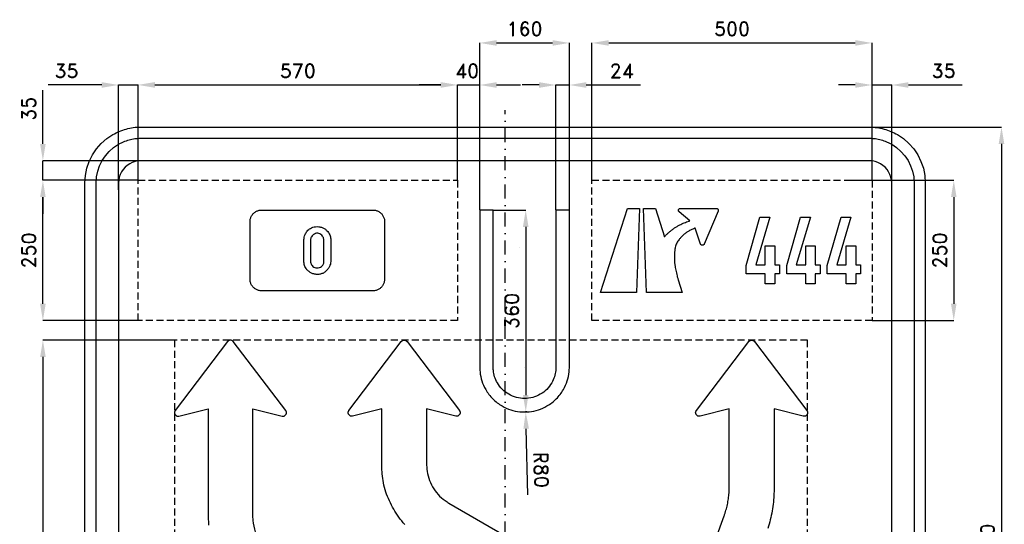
# Model space of a CAD drawing. Header units: millimetres. Extents: x -866 to 891, y -905 to 941.
# Tile 2 of 2: x -866 to 891, y 42 to 941. Entities that reach past the tile are written whole.
import ezdxf

# ---------------------------------------------------------------- set-up
doc = ezdxf.new("R2010")
doc.units = ezdxf.units.MM
doc.header["$LTSCALE"] = 5
doc.linetypes.add('ČERCHOVANÁX2', pattern=[2, 1, -0.5, 0, -0.5])
doc.linetypes.add('ČÁRKOVANÁX2', pattern=[1.5, 1, -0.5])
doc.layers.add('Kóty', color=2, linetype='Continuous')
doc.layers.add('Značka', color=7, linetype='Continuous')
doc.styles.get("Standard").update_dxf_attribs({"font": 'romand.shx', "height": 25})
doc.dimstyles.get("Standard").update_dxf_attribs({"dimtxt": 25, "dimasz": 30, "dimexe": 0.18, "dimexo": 0.0625, "dimgap": 12.5, "dimtad": 1, "dimdec": 0, "dimzin": 0, "dimdsep": 46, "dimtxsty": 'Standard', "dimcen": 0.09, "dimadec": 0, "dimazin": 0, "dimtfac": 1, "dimtdec": 0, "dimtofl": 0, "dimtmove": 0, "dimatfit": 3, "dimfxl": 1, "dimtolj": 1, "dimtzin": 0, "dimarcsym": 0})

# ---------------------------------------------------------------- blocks, each defined once
blk = doc.blocks.new('*D0')
at = {"layer": 'Defpoints', "color": 0, "transparency": 16777216}
for p in [(-690, 825), (-655, 655), (-690, 638.1)]:
    blk.add_point(p, dxfattribs=at)
at = {"layer": 'Kóty', "color": 0, "lineweight": -2, "transparency": 16777216}
for p, q in [((-720, 825), (-815.5, 825)), ((-690, 638.2), (-690, 825.2)), ((-655, 655.1), (-655, 825.2)), ((-625, 825), (-595, 825))]:
    blk.add_line(p, q, dxfattribs=at)
at = {"layer": 'Kóty', "color": 0, "transparency": 16777216}
for points in [[(-720, 830), (-720, 820), (-690, 825)], [(-625, 830), (-625, 820), (-655, 825)]]:
    blk.add_solid(points, dxfattribs=at)
at = {"layer": 'Kóty', "color": 0, "transparency": 16777216, "insert": (-782.7, 850), "char_height": 25, "attachment_point": 5}
blk.add_mtext('\\A1;35', dxfattribs=at)
blk = doc.blocks.new('*D1')
at = {"layer": 'Defpoints', "color": 0, "transparency": 16777216}
for p in [(-85, 825.18), (-655, 655.0625), (-85, 655.0625)]:
    blk.add_point(p, dxfattribs=at)
at = {"layer": 'Kóty', "color": 0, "lineweight": -2, "transparency": 16777216}
for p, q in [((-655, 655.125), (-655, 825.36)), ((-625, 825.18), (-115, 825.18)), ((-85, 655.125), (-85, 825.36))]:
    blk.add_line(p, q, dxfattribs=at)
at = {"layer": 'Kóty', "color": 0, "transparency": 16777216}
for points in [[(-625, 830.18), (-625, 820.18), (-655, 825.18)], [(-115, 830.18), (-115, 820.18), (-85, 825.18)]]:
    blk.add_solid(points, dxfattribs=at)
at = {"layer": 'Kóty', "color": 0, "transparency": 16777216, "insert": (-370, 850.18), "char_height": 25, "attachment_point": 5}
blk.add_mtext('\\A1;570', dxfattribs=at)
blk = doc.blocks.new('*D2')
at = {"layer": 'Defpoints', "color": 0, "transparency": 16777216}
for p in [(690, 825), (655, 655), (690, 637.8)]:
    blk.add_point(p, dxfattribs=at)
at = {"layer": 'Kóty', "color": 0, "lineweight": -2, "transparency": 16777216}
for p, q in [((625, 825), (595, 825)), ((655, 655.1), (655, 825.2)), ((690, 637.8), (690, 825.2)), ((720, 825), (815.5, 825))]:
    blk.add_line(p, q, dxfattribs=at)
at = {"layer": 'Kóty', "color": 0, "transparency": 16777216}
for points in [[(625, 830), (625, 820), (655, 825)], [(720, 830), (720, 820), (690, 825)]]:
    blk.add_solid(points, dxfattribs=at)
at = {"layer": 'Kóty', "color": 0, "transparency": 16777216, "insert": (782.7, 850), "char_height": 25, "attachment_point": 5}
blk.add_mtext('\\A1;35', dxfattribs=at)
blk = doc.blocks.new('*D3')
at = {"layer": 'Defpoints', "color": 0, "transparency": 16777216}
for p in [(655, 900), (155, 655), (655, 655)]:
    blk.add_point(p, dxfattribs=at)
at = {"layer": 'Kóty', "color": 0, "lineweight": -2, "transparency": 16777216}
for p, q in [((155, 655.0625), (155, 900.18)), ((185, 900), (625, 900)), ((655, 655.0625), (655, 900.18))]:
    blk.add_line(p, q, dxfattribs=at)
at = {"layer": 'Kóty', "color": 0, "transparency": 16777216}
for points in [[(185, 905), (185, 895), (155, 900)], [(625, 905), (625, 895), (655, 900)]]:
    blk.add_solid(points, dxfattribs=at)
at = {"layer": 'Kóty', "color": 0, "transparency": 16777216, "insert": (405, 925), "char_height": 25, "attachment_point": 5}
blk.add_mtext('\\A1;500', dxfattribs=at)
blk = doc.blocks.new('*D4')
at = {"layer": 'Defpoints', "color": 0, "transparency": 16777216}
for p in [(612.4, 655.1), (655, 405), (800.8, 405)]:
    blk.add_point(p, dxfattribs=at)
at = {"layer": 'Kóty', "color": 0, "lineweight": -2, "transparency": 16777216}
for p, q in [((612.4, 655.1), (801, 655.1)), ((800.8, 625.1), (800.8, 435)), ((655.1, 405), (801, 405))]:
    blk.add_line(p, q, dxfattribs=at)
at = {"layer": 'Kóty', "color": 0, "transparency": 16777216}
for points in [[(795.8, 625.1), (805.8, 625.1), (800.8, 655.1)], [(795.8, 435), (805.8, 435), (800.8, 405)]]:
    blk.add_solid(points, dxfattribs=at)
at = {"layer": 'Kóty', "color": 0, "transparency": 16777216, "insert": (775.8, 530), "char_height": 25, "attachment_point": 5, "rotation": 90}
blk.add_mtext('\\A1;250', dxfattribs=at)
blk = doc.blocks.new('*D5')
at = {"layer": 'Defpoints', "color": 0, "transparency": 16777216}
for p in [(-825, 690), (-637, 690), (-655, 655)]:
    blk.add_point(p, dxfattribs=at)
at = {"layer": 'Kóty', "color": 0, "lineweight": -2, "transparency": 16777216}
for p, q in [((-825, 720), (-825, 815.5)), ((-637.1, 690), (-825.2, 690)), ((-655.1, 655), (-825.2, 655)), ((-825, 625), (-825, 595))]:
    blk.add_line(p, q, dxfattribs=at)
at = {"layer": 'Kóty', "color": 0, "transparency": 16777216}
for points in [[(-830, 720), (-820, 720), (-825, 690)], [(-830, 625), (-820, 625), (-825, 655)]]:
    blk.add_solid(points, dxfattribs=at)
at = {"layer": 'Kóty', "color": 0, "transparency": 16777216, "insert": (-850, 782.7), "char_height": 25, "attachment_point": 5, "rotation": 90}
blk.add_mtext('\\A1;35', dxfattribs=at)
blk = doc.blocks.new('*D6')
at = {"layer": 'Defpoints', "color": 0, "transparency": 16777216}
for p in [(-825, 655), (-655, 655), (-655, 405)]:
    blk.add_point(p, dxfattribs=at)
at = {"layer": 'Kóty', "color": 0, "lineweight": -2, "transparency": 16777216}
for p, q in [((-655.0625, 655), (-825.18, 655)), ((-825, 435), (-825, 625)), ((-655.0625, 405), (-825.18, 405))]:
    blk.add_line(p, q, dxfattribs=at)
at = {"layer": 'Kóty', "color": 0, "transparency": 16777216}
for points in [[(-830, 625), (-820, 625), (-825, 655)], [(-830, 435), (-820, 435), (-825, 405)]]:
    blk.add_solid(points, dxfattribs=at)
at = {"layer": 'Kóty', "color": 0, "transparency": 16777216, "insert": (-850, 530), "char_height": 25, "attachment_point": 5, "rotation": 90}
blk.add_mtext('\\A1;250', dxfattribs=at)
blk = doc.blocks.new('*D7')
at = {"layer": 'Defpoints', "color": 0, "transparency": 16777216}
for p in [(114.7, 900), (-45.3, 602), (114.7, 602)]:
    blk.add_point(p, dxfattribs=at)
at = {"layer": 'Kóty', "color": 0, "lineweight": -2, "transparency": 16777216}
for p, q in [((-45.3, 602.1), (-45.3, 900.2)), ((-15.3, 900), (84.7, 900)), ((114.7, 602.1), (114.7, 900.2))]:
    blk.add_line(p, q, dxfattribs=at)
at = {"layer": 'Kóty', "color": 0, "transparency": 16777216}
for points in [[(-15.3, 905), (-15.3, 895), (-45.3, 900)], [(84.7, 905), (84.7, 895), (114.7, 900)]]:
    blk.add_solid(points, dxfattribs=at)
at = {"layer": 'Kóty', "color": 0, "transparency": 16777216, "insert": (34.7, 925), "char_height": 25, "attachment_point": 5}
blk.add_mtext('\\A1;160', dxfattribs=at)
blk = doc.blocks.new('*D8')
at = {"layer": 'Defpoints', "color": 0, "transparency": 16777216}
for p in [(114.7, 825), (114.7, 629.5), (90.7, 602)]:
    blk.add_point(p, dxfattribs=at)
at = {"layer": 'Kóty', "color": 0, "lineweight": -2, "transparency": 16777216}
for p, q in [((60.7, 825), (30.7, 825)), ((90.7, 602.1), (90.7, 825.2)), ((114.7, 629.6), (114.7, 825.2)), ((144.7, 825), (241.4, 825))]:
    blk.add_line(p, q, dxfattribs=at)
at = {"layer": 'Kóty', "color": 0, "transparency": 16777216}
for points in [[(60.7, 830), (60.7, 820), (90.7, 825)], [(144.7, 830), (144.7, 820), (114.7, 825)]]:
    blk.add_solid(points, dxfattribs=at)
at = {"layer": 'Kóty', "color": 0, "transparency": 16777216, "insert": (208, 850), "char_height": 25, "attachment_point": 5}
blk.add_mtext('\\A1;24', dxfattribs=at)
blk = doc.blocks.new('*D10')
at = {"layer": 'Defpoints', "color": 0, "transparency": 16777216}
for p in [(603, 750), (603, -750), (886, -750)]:
    blk.add_point(p, dxfattribs=at)
at = {"layer": 'Kóty', "color": 0, "lineweight": -2, "transparency": 16777216}
for p, q in [((603, 750), (886.2, 750)), ((886, 720), (886, -720)), ((603, -750), (886.2, -750))]:
    blk.add_line(p, q, dxfattribs=at)
at = {"layer": 'Kóty', "color": 0, "transparency": 16777216}
for points in [[(881, 720), (891, 720), (886, 750)], [(881, -720), (891, -720), (886, -750)]]:
    blk.add_solid(points, dxfattribs=at)
at = {"layer": 'Kóty', "color": 0, "transparency": 16777216, "insert": (861, 0), "char_height": 25, "attachment_point": 5, "rotation": 90}
blk.add_mtext('\\A1;1500', dxfattribs=at)
blk = doc.blocks.new('*D14')
at = {"layer": 'Defpoints', "color": 0, "transparency": 16777216}
for p in [(-590.159015, 370), (-825, -580), (-590.159015, -580)]:
    blk.add_point(p, dxfattribs=at)
at = {"layer": 'Kóty', "color": 0, "lineweight": -2, "transparency": 16777216}
for p, q in [((-590.221515, 370), (-825.18, 370)), ((-825, 340), (-825, -550)), ((-590.221515, -580), (-825.18, -580))]:
    blk.add_line(p, q, dxfattribs=at)
at = {"layer": 'Kóty', "color": 0, "transparency": 16777216}
for points in [[(-830, 340), (-820, 340), (-825, 370)], [(-830, -550), (-820, -550), (-825, -580)]]:
    blk.add_solid(points, dxfattribs=at)
at = {"layer": 'Kóty', "color": 0, "transparency": 16777216, "insert": (-850, -105), "char_height": 25, "attachment_point": 5, "rotation": 90}
blk.add_mtext('\\A1;950', dxfattribs=at)
blk = doc.blocks.new('*D16')
at = {"layer": 'Defpoints', "color": 0, "transparency": 16777216}
for p in [(-21.3, 602), (36.8, 242.2), (38.9, 242.2)]:
    blk.add_point(p, dxfattribs=at)
at = {"layer": 'Kóty', "color": 0, "lineweight": -2, "transparency": 16777216}
for p, q in [((-21.2, 602), (37, 602)), ((36.8, 572), (36.8, 272.2)), ((38.8, 242.2), (36.6, 242.2))]:
    blk.add_line(p, q, dxfattribs=at)
at = {"layer": 'Kóty', "color": 0, "transparency": 16777216}
for points in [[(31.8, 572), (41.8, 572), (36.8, 602)], [(31.8, 272.2), (41.8, 272.2), (36.8, 242.2)]]:
    blk.add_solid(points, dxfattribs=at)
at = {"layer": 'Kóty', "color": 0, "transparency": 16777216, "insert": (11.8, 422.1), "char_height": 25, "attachment_point": 5, "rotation": 90}
blk.add_mtext('\\A1;360', dxfattribs=at)
blk = doc.blocks.new('*D17')
at = {"layer": 'Defpoints', "color": 0, "transparency": 16777216}
for p in [(34.7, 322), (36.8, 242)]:
    blk.add_point(p, dxfattribs=at)
at = {"layer": 'Kóty', "color": 0, "lineweight": -2, "transparency": 16777216}
for p, q in [((34.6, 322), (34.8, 322)), ((34.7, 321.9), (34.7, 322.1)), ((40.7, 94), (37.6, 212))]:
    blk.add_line(p, q, dxfattribs=at)
blk.add_arc((34.7, 322), 80, 270.0448, 271.6287, dxfattribs=at)
at = {"layer": 'Kóty', "color": 0, "transparency": 16777216}
blk.add_solid([(42.6, 212.2), (32.6, 211.9), (36.8, 242)], dxfattribs=at)
at = {"layer": 'Kóty', "color": 0, "transparency": 16777216, "insert": (64.5, 138.7), "char_height": 25, "attachment_point": 5, "rotation": 271.4997}
blk.add_mtext('\\A1;R80', dxfattribs=at)

msp = doc.modelspace()

# ---------------------------------------------------------------- linework, layer by layer
at = {"layer": 'Kóty'}
for p, q in [((-115, 825), (-153.2, 825)), ((-85, 655.2), (-85, 825.2)), ((-45.3, 629.6), (-45.3, 825.2)), ((-15.3, 825), (27.4, 825)), ((25.6, 534.5), (25.8, 534.5)), ((25.7, 534.4), (25.7, 534.6))]:
    msp.add_line(p, q, dxfattribs=at)
for points in [[(-690, 825), (-655, 825)], [(-85, 825), (-45.3, 825)], [(90.7, 825), (114.7, 825)], [(655, 825), (690, 825)], [(-825, 655), (-825, 690)]]:
    msp.add_lwpolyline(points, dxfattribs=at)
for points in [[(-115, 830), (-115, 820), (-85, 825)], [(-15.3, 830), (-15.3, 820), (-45.3, 825)]]:
    msp.add_solid(points, dxfattribs=at)
at = {"layer": 'Značka', "color": 6, "linetype": 'ČERCHOVANÁX2', "ltscale": 5}
msp.add_lwpolyline([(0, -780), (0, 780)], dxfattribs=at)
at = {"layer": 'Značka', "color": 5}
for points in [[(-750, -650), (-750, 650), (-750, 650.4), (-750, 650.8), (-749.1, 663.7), (-746.5, 676.4), (-742.3, 688.7), (-736.5, 700.2), (-729.3, 711), (-720.7, 720.7), (-711, 729.3), (-700.2, 736.5, -0.034051), (-688.6, 742.3, -0.03338), (-676.4, 746.5, -0.034137), (-663.7, 749.1, -0.036748), (-650.8, 750), (-650.4, 750), (-650, 750), (650, 750), (650.4, 750), (650.8, 750, -0.032178), (663.7, 749.1, -0.035432), (676.4, 746.5, -0.036261), (688.7, 742.3, -0.034399), (700.2, 736.5), (711, 729.3), (720.7, 720.7), (729.3, 711), (736.5, 700.2), (742.3, 688.7), (746.5, 676.4), (749.1, 663.7), (750, 650.8), (750, 650.4), (750, 650), (750, -650)], [(-730, -650), (-730, 650), (-730, 650.3), (-730, 650.6), (-729.3, 661), (-727.2, 671.1), (-723.9, 680.9), (-719.2, 690.2), (-713.4, 698.8), (-706.6, 706.6), (-698.8, 713.4), (-690.2, 719.2), (-680.9, 723.8, -0.033397), (-671.1, 727.2, -0.034162), (-661, 729.3, -0.036746), (-650.6, 730), (-650.3, 730), (-650, 730), (650, 730), (650.3, 730), (650.6, 730, -0.032185), (661, 729.3, -0.035458), (671.1, 727.2, -0.036271), (680.9, 723.8), (690.2, 719.2), (698.8, 713.4), (706.6, 706.6), (713.4, 698.8), (719.2, 690.2), (723.8, 680.9), (727.2, 671.1), (729.3, 661), (730, 650.6), (730, 650.3), (730, 650), (730, -650)], [(690, -650), (690, 650), (690, 650.2), (690, 650.3), (689.6, 655.5), (688.6, 660.5), (686.9, 665.5), (684.6, 670.1), (681.7, 674.4), (678.3, 678.3), (674.4, 681.7), (670.1, 684.6), (665.5, 686.9), (660.6, 688.6), (655.5, 689.7, 0.036731), (650.3, 690), (650.2, 690), (650, 690), (-650, 690), (-650.2, 690), (-650.3, 690, 0.032172), (-655.5, 689.6, 0.035404), (-660.5, 688.6), (-665.5, 686.9), (-670.1, 684.6), (-674.4, 681.7), (-678.3, 678.3), (-681.7, 674.4), (-684.6, 670.1), (-686.9, 665.5), (-688.6, 660.5), (-689.6, 655.5), (-690, 650.3), (-690, 650.2), (-690, 650), (-690, -650)], [(-434.6, 458), (-434.7, 458), (-434.8, 458, -0.03218), (-437.4, 458.2, -0.035443), (-440, 458.7, -0.036267), (-442.6, 459.6, -0.034421), (-444.9, 460.8, -0.033721), (-447.1, 462.3, -0.034085), (-449.1, 464, -0.034209), (-450.9, 466, -0.034229), (-452.4, 468.2, -0.034044), (-453.6, 470.6, -0.033412), (-454.4, 473.1, -0.034127), (-455, 475.8, -0.036745), (-455.2, 478.4), (-455.2, 478.5), (-455.2, 478.6), (-455.2, 581.4), (-455.2, 581.5), (-455.2, 581.6, -0.03218), (-455, 584.2, -0.035443), (-454.4, 586.9, -0.036267), (-453.6, 589.4, -0.034421), (-452.4, 591.8, -0.033721), (-450.9, 594, -0.034085), (-449.1, 596, -0.034209), (-447.1, 597.7, -0.034229), (-444.9, 599.2, -0.034044), (-442.6, 600.4, -0.033412), (-440, 601.3, -0.034127), (-437.4, 601.8, -0.036745), (-434.8, 602), (-434.7, 602), (-434.6, 602), (-235.7, 602), (-235.7, 602), (-235.6, 602, -0.03218), (-232.9, 601.8, -0.035443), (-230.3, 601.3, -0.036267), (-227.8, 600.4, -0.034421), (-225.4, 599.2, -0.033721), (-223.2, 597.7, -0.034085), (-221.2, 596, -0.034209), (-219.4, 594, -0.034229), (-218, 591.8, -0.034044), (-216.8, 589.4, -0.033412), (-215.9, 586.9, -0.034127), (-215.3, 584.2, -0.036745), (-215.2, 581.6), (-215.2, 581.5), (-215.2, 581.4), (-215.2, 478.6), (-215.2, 478.5), (-215.2, 478.4, -0.03218), (-215.4, 475.8, -0.035443), (-215.9, 473.1, -0.036267), (-216.8, 470.6, -0.034421), (-218, 468.2, -0.033721), (-219.4, 466, -0.034085), (-221.2, 464, -0.034209), (-223.2, 462.3, -0.034229), (-225.4, 460.8, -0.034044), (-227.8, 459.6, -0.033412), (-230.3, 458.7, -0.034127), (-232.9, 458.2, -0.036745), (-235.6, 458), (-235.7, 458), (-235.7, 458), (-434.6, 458)], [(90.7, 602), (90.7, 322, -0.003578), (90.6, 319.1, -0.01073), (90.4, 316.1, -0.055739), (88.1, 304.7, -0.055993), (83.2, 294, -0.069608), (74.4, 282.3, -0.069547), (62.7, 273.5, -0.069456), (49.2, 267.8, -0.069042), (34.7, 266, -0.068849), (20.2, 267.8, -0.069142), (6.7, 273.5, -0.06897), (-4.9, 282.3, -0.067651), (-13.8, 294, -0.05598), (-18.7, 304.7, -0.061004), (-21, 316.1, -0.012211), (-21.2, 319.1, -0.004071), (-21.3, 322), (-21.3, 602), (-45.3, 602), (-45.3, 322, 0.003577), (-45.1, 317.8, 0.010727), (-44.8, 313.6, 0.055715), (-41.5, 297.3, 0.056166), (-34.6, 282, 0.06969), (-22, 265.4, 0.068355), (-5.3, 252.7, 0.056428), (10, 245.7, 0.061122), (26.4, 242.4, 0.012202), (30.5, 242.2, 0.004069), (34.7, 242, 0.003577), (38.9, 242.2, 0.010727), (43.1, 242.4, 0.055715), (59.4, 245.8, 0.056166), (74.7, 252.7, 0.06969), (91.4, 265.3, 0.068355), (104, 282, 0.056428), (111, 297.3, 0.061122), (114.3, 313.6, 0.012202), (114.6, 317.8, 0.004069), (114.7, 322), (114.7, 602), (90.7, 602)], [(252.3, 455), (246.8, 605), (268.3, 605), (284.5, 554.5, -0.00052), (285, 555.1, -0.00156), (285.6, 555.7, -0.014816), (289.6, 559.7, -0.015522), (293.9, 563.5, -0.014803), (298.1, 566.9, -0.014248), (302.5, 570, -0.014107), (307.1, 572.9, -0.014422), (311.8, 575.5, -0.011451), (315.7, 577.5, -0.01096), (319.6, 579.2, -0.012106), (323.9, 580.9, -0.013496), (328.3, 582.4, -0.001887), (329.1, 582.6), (329.9, 582.9), (310.6, 599.1), (310.5, 599.1), (310.5, 599.1, -0.01999), (310.3, 599.4, -0.024538), (310.1, 599.6, -0.024319), (309.9, 599.8, -0.022432), (309.8, 600.1, -0.021674), (309.7, 600.3, -0.022023), (309.6, 600.6, -0.017952), (309.5, 600.8, -0.018176), (309.5, 601, -0.019295), (309.4, 601.3, -0.018881), (309.4, 601.5), (309.4, 601.6), (309.4, 601.6), (309.4, 601.7), (309.4, 601.8, -0.014716), (309.4, 602, -0.012851), (309.4, 602.1, -0.029699), (309.5, 602.5, -0.031453), (309.7, 602.9, -0.041621), (309.9, 603.4, -0.041085), (310.2, 603.8, -0.040527), (310.6, 604.2, -0.04046), (311, 604.5, -0.032598), (311.3, 604.7, -0.031704), (311.7, 604.8, -0.036133), (312.2, 604.9, -0.041044), (312.6, 605), (312.7, 605), (312.8, 605), (376.9, 605), (377, 605), (377.1, 605, -0.044672), (377.7, 604.9, -0.045657), (378.2, 604.8, -0.042295), (378.7, 604.5, -0.040554), (379.1, 604.2, -0.039807), (379.5, 603.9, -0.040888), (379.8, 603.4, -0.033174), (380, 603.1, -0.031882), (380.1, 602.7, -0.041625), (380.3, 602.2, -0.045519), (380.3, 601.6), (380.3, 601.5), (380.3, 601.3), (380.3, 601.2), (380.3, 601), (380.2, 600.9), (380.2, 600.8), (380.2, 600.7), (380.1, 600.6), (380.1, 600.5, -0.014583), (380.1, 600.3), (380.1, 600.3), (380, 600.3), (355.2, 541.2), (355.2, 541.1), (355.2, 541.1, -0.033485), (355, 540.7, -0.034239), (354.7, 540.4, -0.031827), (354.4, 540.1, -0.03043), (354.2, 539.8, -0.029929), (353.8, 539.6, -0.030597), (353.5, 539.4, -0.024866), (353.2, 539.3, -0.024553), (352.9, 539.2, -0.026414), (352.5, 539.1, -0.026849), (352.2, 539.1), (352.1, 539.1), (352.1, 539.1), (352, 539.1), (352, 539.1), (351.8, 539.1), (351.7, 539.1, -0.024469), (351.4, 539.2, -0.025068), (351.1, 539.3, -0.033046), (350.7, 539.4, -0.032638), (350.3, 539.6, -0.032476), (350, 539.8, -0.032798), (349.7, 540.1, -0.026052), (349.5, 540.4, -0.024846), (349.3, 540.6, -0.028123), (349.1, 541, -0.032298), (348.9, 541.3), (348.9, 541.3), (348.9, 541.4), (339.3, 569.9), (338.5, 569.6, 0.002386), (337.7, 569.3, 0.022516), (332, 566.8, 0.024405), (326.7, 563.8, 0.023307), (322, 560.7, 0.023929), (317.7, 557.2, 0.024394), (314, 553.5, 0.027814), (310.6, 549.5, 0.02282), (308.4, 546.3, 0.023861), (306.4, 542.9, 0.027919), (304.8, 539.2, 0.03533), (303.7, 535.4, 0.005067), (303.5, 534.8), (303.4, 534.1), (303.3, 533.6), (303.2, 532.9), (303, 532.2, 0.020217), (302.4, 527.1, 0.017004), (302.1, 521.9, 0.015133), (302.1, 516.5, 0.012804), (302.3, 511.1, 0.012178), (302.9, 505.2, 0.011444), (303.8, 499.4, 0.008893), (304.7, 494.6, 0.008026), (305.7, 489.8, 0.008851), (307, 484.5, 0.009902), (308.5, 479.3), (308.8, 478.4), (309.1, 477.5), (316.3, 455), (252.3, 455)], [(-359, 547.7), (-359, 548.4, -0.005947), (-359, 549.2, -0.049019), (-358.4, 553.8, -0.049992), (-357, 558.2, -0.079537), (-353.1, 564.5, -0.089087), (-347.5, 569.2, -0.059796), (-343.1, 571.3, -0.052018), (-338.4, 572.3, -0.062017), (-332.3, 572.3, -0.0645), (-326.4, 570.7, -0.055438), (-321.8, 568.5, -0.055485), (-317.9, 565.2, -0.051112), (-315, 561.7, -0.054897), (-312.9, 557.7, -0.045234), (-311.8, 554.3, -0.045981), (-311.3, 550.7, -0.0123), (-311.3, 549.4, -0.004103), (-311.3, 548.2), (-311.3, 511.6), (-311.3, 510.8, -0.006906), (-311.3, 510.1, -0.051777), (-311.9, 505.7, -0.049693), (-313.4, 501.5, -0.066796), (-316.5, 496.3, -0.065906), (-320.9, 492, -0.061099), (-325.6, 489.1, -0.064143), (-330.9, 487.5, -0.069662), (-337, 487.2, -0.067451), (-342.9, 488.5, -0.056809), (-347.7, 490.8, -0.049588), (-352, 494, -0.048055), (-355.2, 497.5, -0.06588), (-357.5, 501.5, -0.054767), (-358.6, 505.2, -0.042362), (-359, 509.1, -0.009254), (-359, 510.3, -0.003103), (-359, 511.6), (-359, 547.7)], [(-347.5, 547.7), (-347.5, 511.6), (-347.5, 511.1, 0.009635), (-347.5, 510.6, 0.07387), (-346.9, 507.5, 0.059521), (-345.5, 504.5, 0.070725), (-343.1, 501.6, 0.09458), (-339.9, 499.5, 0.108402), (-335.7, 498.7, 0.087553), (-331.4, 499.5, 0.078159), (-328, 501.3, 0.088168), (-325.4, 504, 0.061769), (-324.2, 506.3, 0.061186), (-323.5, 508.8, 0.025182), (-323.4, 510.2, 0.008386), (-323.4, 511.6), (-323.4, 547.7, 0.005497), (-323.5, 548.9, 0.016502), (-323.6, 550, 0.058317), (-324.4, 553, 0.064725), (-325.9, 555.7, 0.088091), (-328.7, 558.6, 0.09789), (-332.4, 560.2, 0.099844), (-336.5, 560.5, 0.088272), (-340.4, 559.2, 0.074159), (-343.3, 557.2, 0.075675), (-345.5, 554.5, 0.052597), (-346.6, 552.3, 0.046075), (-347.2, 549.8, 0.014324), (-347.3, 548.8, 0.004786), (-347.5, 547.7)], [(-445.4, 28.2, -0.055865), (-449.6, 48.6, -0.010825), (-450, 53.8, -0.003606), (-450.2, 59), (-450.2, 247.4), (-398.2, 234.5), (-397.9, 234.5, 0.01147), (-397.6, 234.4, 0.057453), (-396.3, 234.3, 0.052693), (-395.1, 234.5, 0.063651), (-393.6, 235.1, 0.064843), (-392.3, 236, 0.065187), (-391.3, 237.2, 0.065319), (-390.6, 238.6, 0.065455), (-390.3, 240.2, 0.065503), (-390.3, 241.7, 0.052645), (-390.7, 243, 0.052503), (-391.2, 244.1, 0.010084), (-391.4, 244.4), (-391.6, 244.6), (-485.1, 367.5), (-485.3, 367.7, 0.010699), (-485.5, 367.9, 0.053708), (-486.3, 368.7, 0.049145), (-487.3, 369.3, 0.059475), (-488.7, 369.8, 0.06102), (-490.2, 370, 0.061349), (-491.6, 369.8, 0.061113), (-493, 369.3, 0.049118), (-494, 368.7, 0.049065), (-494.9, 367.9, 0.009393), (-495.1, 367.7, 0.003131), (-495.3, 367.5), (-588.8, 244.6, 0.003824), (-589, 244.4, 0.01147), (-589.1, 244.1, 0.057453), (-589.7, 243, 0.052693), (-590, 241.7, 0.063651), (-590.1, 240.2, 0.064843), (-589.7, 238.6, 0.065187), (-589, 237.2, 0.065319), (-588, 236, 0.065455), (-586.7, 235.1, 0.065503), (-585.3, 234.5, 0.052645), (-584, 234.3, 0.052503), (-582.8, 234.4, 0.010084), (-582.5, 234.5), (-582.1, 234.5), (-530.2, 247.4), (-530.2, 59, 0.004158), (-529.8, 49.6, 0.012467), (-529.2, 40.2, 0.062005)], [(-179.1, 41.3, -0.0548), (-198.7, 68.6, -0.056432), (-212.8, 99.2, -0.062005), (-219.3, 131.9, -0.012467), (-219.9, 140.2, -0.004158), (-220.2, 148.6), (-220.2, 247.4), (-272.1, 234.5), (-272.5, 234.5, -0.010084), (-272.8, 234.4, -0.052503), (-274, 234.3, -0.052645), (-275.3, 234.5, -0.065503), (-276.7, 235.1, -0.065455), (-278, 236, -0.065319), (-279, 237.2, -0.065187), (-279.7, 238.6, -0.064843), (-280.1, 240.2, -0.063651), (-280, 241.7, -0.052693), (-279.7, 243, -0.057453), (-279.1, 244.1, -0.01147), (-279, 244.4, -0.003824), (-278.8, 244.6), (-185.3, 367.5, -0.003131), (-185.1, 367.7, -0.009393), (-184.9, 367.9, -0.049065), (-184, 368.7, -0.049118), (-183, 369.3, -0.061113), (-181.6, 369.8, -0.061349), (-180.2, 370, -0.06102), (-178.7, 369.8, -0.059475), (-177.3, 369.3, -0.049145), (-176.3, 368.7, -0.053708), (-175.5, 367.9, -0.010699), (-175.3, 367.7), (-175.1, 367.5), (-81.6, 244.6), (-81.4, 244.4, -0.010084), (-81.2, 244.1, -0.052503), (-80.7, 243, -0.052645), (-80.3, 241.7, -0.065503), (-80.3, 240.2, -0.065455), (-80.6, 238.6, -0.065319), (-81.3, 237.2, -0.065187), (-82.3, 236, -0.064843), (-83.6, 235.1, -0.063651), (-85.1, 234.5, -0.052693), (-86.3, 234.3, -0.057453), (-87.6, 234.4, -0.01147), (-87.9, 234.5), (-88.2, 234.5), (-140.2, 247.4), (-140.2, 148.6, 0.003606), (-140, 144.4, 0.010825), (-139.7, 140.2, 0.055865), (-136.4, 123.9, 0.0548), (-129.5, 108.6, 0.056432), (-119.7, 94.9, 0.062005), (-107.2, 83.9, 0.012467), (-103.7, 81.6, 0.004158), (-100.2, 79.3), (256.8, -126.8, -0.001154)], [(391, 56.7, 0.001194), (391.8, 59.2, 0.003582), (392.7, 61.7, 0.018735), (395.6, 71.7, 0.01809), (397.7, 82, 0.018756), (399.2, 92.4, 0.02078), (399.9, 102.8, 0.004097), (400, 105.4, 0.001366), (400, 108), (400, 247.4), (348, 234.5), (347.7, 234.5, -0.010084), (347.4, 234.4, -0.052503), (346.2, 234.3, -0.052645), (344.9, 234.5, -0.065503), (343.4, 235.1, -0.065455), (342.2, 236, -0.065319), (341.1, 237.2, -0.065187), (340.5, 238.6, -0.064843), (340.1, 240.2, -0.063651), (340.2, 241.7, -0.052693), (340.5, 243, -0.057453), (341.1, 244.1, -0.01147), (341.2, 244.4, -0.003824), (341.4, 244.6), (434.9, 367.5, -0.003131), (435.1, 367.7, -0.009393), (435.3, 367.9, -0.049065), (436.2, 368.7, -0.049118), (437.2, 369.3, -0.061113), (438.6, 369.8, -0.061349), (440, 370, -0.06102), (441.5, 369.8, -0.059475), (442.9, 369.3, -0.049145), (443.9, 368.7, -0.053708), (444.7, 367.9, -0.010699), (444.9, 367.7), (445.1, 367.5), (538.6, 244.6), (538.8, 244.4, -0.010084), (539, 244.1, -0.052503), (539.5, 243, -0.052645), (539.8, 241.7, -0.065503), (539.9, 240.2, -0.065455), (539.6, 238.6, -0.065319), (538.9, 237.2, -0.065187), (537.9, 236, -0.064843), (536.6, 235.1, -0.063651), (535.1, 234.5, -0.052693), (533.9, 234.3, -0.057453), (532.6, 234.4, -0.01147), (532.3, 234.5), (532, 234.5), (480, 247.4), (480, 105.4, -0.001194), (480, 101.4, -0.003582), (479.9, 97.4, -0.018735), (478.8, 81.4, -0.01809), (476.5, 65.5, -0.018756), (473.2, 49.7, -0.02078), (468.8, 34.3, -0.004097)]]:
    msp.add_lwpolyline(points, format="xyb", dxfattribs=at)
at = {"layer": 'Značka', "color": 6, "linetype": 'ČÁRKOVANÁX2', "ltscale": 2.5}
for points in [[(-655, 405), (-655, 655), (-85, 655), (-85, 405), (-655, 405)], [(155, 405), (155, 655), (655, 655), (655, 405), (155, 405)]]:
    msp.add_lwpolyline(points, dxfattribs=at)
at = {"layer": 'Značka', "color": 5}
for points in [[(234.3, 455), (170.3, 455), (218.3, 605), (239.8, 605), (234.3, 455)], [(464.3, 470.5), (464.3, 488.5), (430.3, 488.5), (430.3, 503.4), (454.9, 589.5), (472.7, 589.5), (447.3, 504.5), (464.3, 504.5), (464.3, 538.4), (481.3, 538.4), (481.3, 504.5), (489.7, 504.5), (489.7, 488.5), (481.3, 488.5), (481.3, 470.5), (464.3, 470.5)], [(536.6, 470.5), (536.6, 488.5), (502.6, 488.5), (502.6, 503.4), (527.2, 589.5), (545, 589.5), (519.7, 504.5), (536.6, 504.5), (536.6, 538.4), (553.6, 538.4), (553.6, 504.5), (562.1, 504.5), (562.1, 488.5), (553.6, 488.5), (553.6, 470.5), (536.6, 470.5)], [(608.9, 470.5), (608.9, 488.5), (575, 488.5), (575, 503.4), (599.6, 589.5), (617.3, 589.5), (592, 504.5), (608.9, 504.5), (608.9, 538.4), (626, 538.4), (626, 504.5), (634.4, 504.5), (634.4, 488.5), (626, 488.5), (626, 470.5), (608.9, 470.5)], [(308.6, -169.7), (391, 56.7)]]:
    msp.add_lwpolyline(points, dxfattribs=at)
at = {"layer": 'Značka', "color": 6, "linetype": 'ČÁRKOVANÁX2', "ltscale": 2.5}
msp.add_lwpolyline([(-590.2, -580), (539.8, -580), (539.8, 370), (-590.2, 370)], close=True, dxfattribs=at)

# ---------------------------------------------------------------- texts
at = {"layer": 'Kóty', "insert": (-67.9, 850), "char_height": 25, "attachment_point": 5}
msp.add_mtext('\\A1;40', dxfattribs=at)

# ---------------------------------------------------------------- dimensions: what is measured, and where the dimension line sits
at = {"layer": 'Kóty'}
for base, p1, p2, picture, middle in [((114.7, 900), (-45.3, 602), (114.7, 602), '*D7', (34.7, 925)), ((655, 900), (155, 655), (655, 655), '*D3', (405, 925)), ((-690, 825), (-655, 655), (-690, 638.1), '*D0', (-782.7, 850)), ((-85, 825.2), (-655, 655.1), (-85, 655.1), '*D1', (-370, 850.2)), ((114.7, 825), (90.7, 602), (114.7, 629.5), '*D8', (208, 850)), ((690, 825), (655, 655), (690, 637.8), '*D2', (782.7, 850))]:
    dim = msp.add_linear_dim(base=base, p1=p1, p2=p2, dimstyle='Standard', dxfattribs=at)
    dim.commit()
    dim.dimension.update_dxf_attribs({"geometry": picture, "text_midpoint": middle})
for base, p1, p2, picture, middle in [((-825, 690), (-655, 655), (-637, 690), '*D5', (-850, 782.7)), ((886, -750), (603, 750), (603, -750), '*D10', (861, 0)), ((-825, 655), (-655, 405), (-655, 655), '*D6', (-850, 530)), ((800.8, 405), (612.4, 655.1), (655, 405), '*D4', (775.8, 530)), ((36.8, 242.2), (-21.3, 602), (38.9, 242.2), '*D16', (11.8, 422.1)), ((-825, -580), (-590.2, 370), (-590.2, -580), '*D14', (-850, -105))]:
    dim = msp.add_linear_dim(base=base, p1=p1, p2=p2, angle=90, dimstyle='Standard', dxfattribs=at)
    dim.commit()
    dim.dimension.update_dxf_attribs({"geometry": picture, "text_midpoint": middle})
dim = msp.add_radius_dim(center=(34.7, 322), mpoint=(36.8, 242), dimstyle='Standard', dxfattribs=at)
dim.commit()
dim.dimension.update_dxf_attribs({"geometry": '*D17', "text_midpoint": (64.5, 138.7)})

doc.saveas('drawing.dxf')
